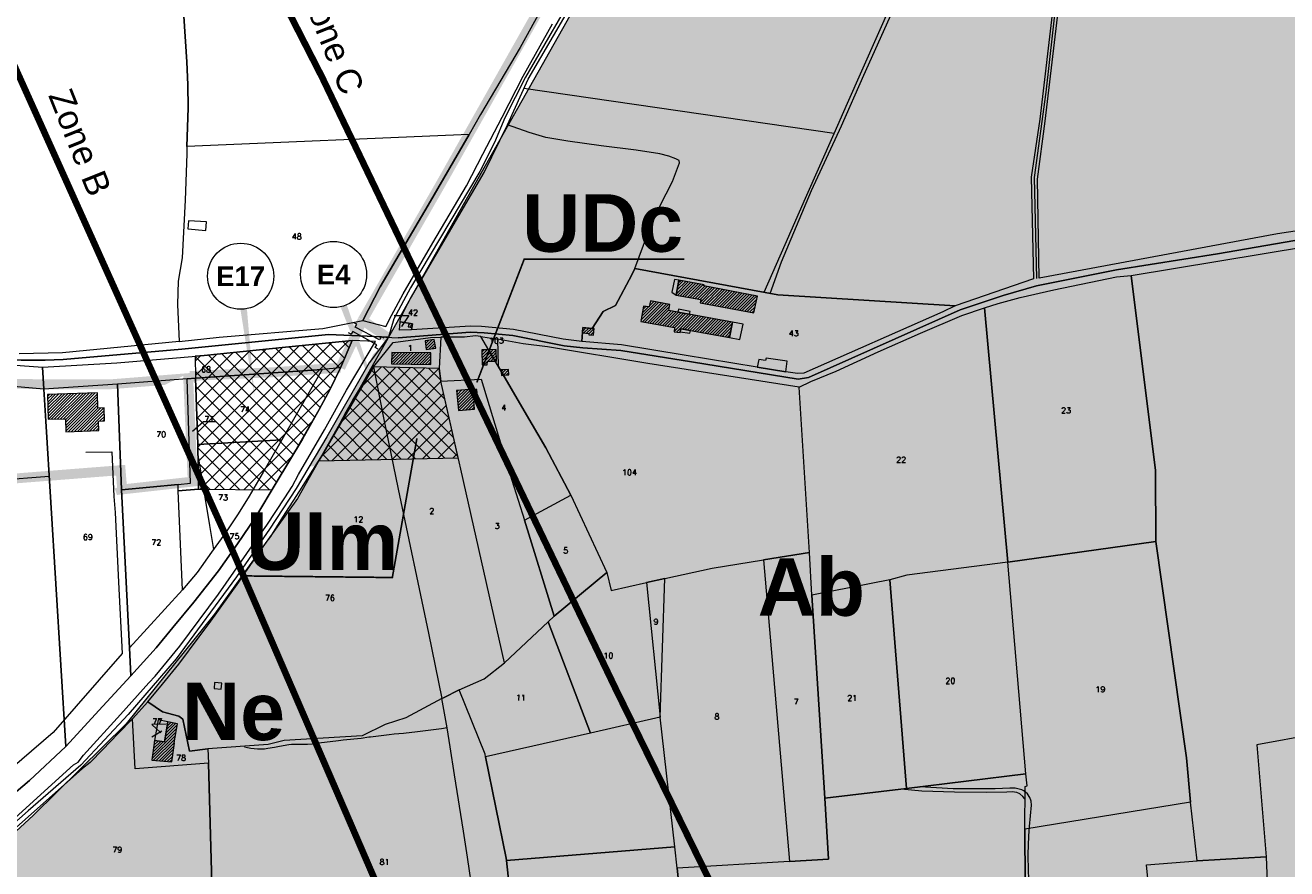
# Model space of a CAD drawing. Header units: metres. Extents: x 578835 to 593571, y 248557 to 255108.
# Tile 166 of 251: x 587482 to 588249, y 252125 to 252638. Entities that reach past the tile are written whole.
import ezdxf

# ---------------------------------------------------------------- set-up
doc = ezdxf.new("R2010")
doc.units = ezdxf.units.M
doc.linetypes.add('CACHEX2', pattern=[0.75, 0.5, -0.25])
doc.linetypes.add('SOLID_LINE', pattern=[0])
for name, color, linetype, lineweight in [('Cad-BATIMENT_BATI_LEGER13', 7, 'SOLID_LINE', 0), ('Cad-BATIMENT_BATI_PRIVE12', 7, 'SOLID_LINE', 0), ('Cad-BATIMENT_BATI_PRIVE12_HACH', 7, 'SOLID_LINE', 0), ('Cad-HYDROGRAPHI_COURS_D_EAU28', 5, 'SOLID_LINE', 0), ('Cad-PARCELLAIRE_PARCELLE1', 250, 'SOLID_LINE', 0), ('Cad-PARCELLAIRE_PARCELLE1_', 250, 'SOLID_LINE', 0), ('Cad-RESEAU_ROUT_AXE_DE_VOIE26', 255, 'SOLID_LINE', 0), ('Cad-RESEAU_ROUT_LIMITE_DE_VOIE_P23', 8, 'SOLID_LINE', 0), ('Cad-TOPONYMIE_DETAIL_PARCELLAIR181', 7, 'SOLID_LINE', 0), ('Cad-TOPONYMIE_NUMERO_DE_PARCELL182', 250, 'SOLID_LINE', 0), ('ER', 192, 'Continuous', 18), ('PEB Poretta - tracé', 7, 'Continuous', 18), ('PLU', 7, 'CACHEX2', 5), ('PPRI global - contour', 152, 'Continuous', 5), ('PPRI global - hachures', 152, 'Continuous', 5)]:
    doc.layers.add(name, color=color, linetype=linetype, lineweight=lineweight)
doc.layers.add('PLU nom', color=7, linetype='Continuous')
doc.styles.add('LIEUDIT', font='arial.ttf', dxfattribs={"height": 10})
doc.styles.get("Standard").update_dxf_attribs({"font": 'arialbd_0.ttf', "height": 50})
doc.styles.add('TEXTSTYLE_45_11', font='txt.shx', dxfattribs={"oblique": 50})

msp = doc.modelspace()

# ---------------------------------------------------------------- hatches: boundary and pattern name
at = {"layer": 'Cad-BATIMENT_BATI_PRIVE12_HACH', "ltscale": 0.4}
h = msp.add_hatch(dxfattribs=at)
h.set_pattern_fill('ANSI31', color=256, scale=0.4, style=0)
h.paths.add_polyline_path([(587925.11, 252462.98), (587927.31, 252473.09), (587894.81, 252479.27), (587894.99, 252479.95), (587879.59, 252482.79), (587877.96, 252473.73), (587892.95, 252471.09), (587892.55, 252468.94)])
h = msp.add_hatch(dxfattribs=at)
h.set_pattern_fill('ANSI31', color=256, scale=0.4, style=0)
h.paths.add_polyline_path([(587910.38, 252447.91), (587912.17, 252457.21), (587873.57, 252464.33), (587874.24, 252468.06), (587862.35, 252470.29), (587861.67, 252466.56), (587858.09, 252466.93), (587856.48, 252457.65), (587877.07, 252453.92), (587876.71, 252451.44), (587880.37, 252450.96), (587880.84, 252453.23), (587886.62, 252452.27)])
h = msp.add_hatch(dxfattribs=at)
h.set_pattern_fill('ANSI31', color=256, scale=0.4, style=0)
h.paths.add_polyline_path([(587717.48, 252453.99), (587717.8, 252456.13), (587715.53, 252456.49), (587715.14, 252454.34)])
h = msp.add_hatch(dxfattribs=at)
h.set_pattern_fill('ANSI31', color=256, scale=0.4, style=0)
h.paths.add_polyline_path([(587827.84, 252449.33), (587828.07, 252453.36), (587826.92, 252453.38), (587821.35, 252453.92), (587821.12, 252450.78), (587824.94, 252450.42), (587824.92, 252449.64)])
h = msp.add_hatch(dxfattribs=at)
h.set_pattern_fill('ANSI31', color=256, scale=0.4, style=0)
h.paths.add_polyline_path([(587731.96, 252441.49), (587731.03, 252446.76), (587725.49, 252445.96), (587726.18, 252440.67)])
h = msp.add_hatch(dxfattribs=at)
h.set_pattern_fill('ANSI31', color=256, scale=0.4, style=0)
h.paths.add_polyline_path([(587728.86, 252431.42), (587729, 252438.56), (587705.23, 252438.9), (587704.99, 252431.86)])
h = msp.add_hatch(dxfattribs=at)
h.set_pattern_fill('ANSI31', color=256, scale=0.4, style=0)
h.paths.add_polyline_path([(587768.07, 252433.6), (587764.11, 252440.52), (587760, 252440.4), (587760.03, 252431.26), (587763.24, 252431.3), (587763.39, 252433.54)])
h = msp.add_hatch(dxfattribs=at)
h.set_pattern_fill('ANSI31', color=256, scale=0.4, style=0)
h.paths.add_polyline_path([(587768.82, 252433.56), (587768.64, 252440.56), (587764.11, 252440.52), (587768.07, 252433.6)])
h = msp.add_hatch(dxfattribs=at)
h.set_pattern_fill('ANSI31', color=256, scale=0.4, style=0)
h.paths.add_polyline_path([(587776.29, 252425.16), (587776.09, 252428.48), (587771.58, 252428.21), (587771.64, 252427.43), (587773.09, 252425)])
h = msp.add_hatch(dxfattribs=at)
h.set_pattern_fill('ANSI31', color=256, scale=0.4, style=0)
h.paths.add_polyline_path([(587773.09, 252425), (587771.64, 252427.43), (587771.94, 252424.9)])
h = msp.add_hatch(dxfattribs=at)
h.set_pattern_fill('ANSI31', color=256, scale=0.4, style=0)
h.paths.add_polyline_path([(587755.19, 252416.24), (587755.09, 252416.57), (587744.6, 252415.8), (587745.71, 252403.63), (587755.53, 252404.46), (587755.03, 252409.32), (587755.93, 252409.39), (587755.9, 252409.72)])
h = msp.add_hatch(dxfattribs=at)
h.set_pattern_fill('ANSI31', color=256, scale=0.4, style=0)
h.paths.add_polyline_path([(587527.14, 252391.38), (587526.98, 252397.16), (587530.67, 252397.37), (587530.43, 252405.15), (587526.56, 252405.05), (587526.36, 252414.27), (587496.02, 252413.28), (587496.46, 252398.39), (587506.92, 252398.48), (587507.25, 252390.6)])
h = msp.add_hatch(dxfattribs=at)
h.set_pattern_fill('ANSI31', color=256, scale=0.4, style=0)
h.paths.add_polyline_path([(587572.93, 252201.6), (587574.93, 252213.14), (587569.15, 252214.33), (587567.02, 252202.21), (587561.1, 252203.05), (587559.39, 252191.1), (587571.58, 252190.11), (587573.18, 252201.51)])
at = {"layer": 'ER', "ltscale": 0.4}
h = msp.add_hatch(dxfattribs=at)
h.set_pattern_fill('ANSI37', color=256, scale=2, style=0)
h.paths.add_polyline_path([(587585.96, 252423.19), (587587.28, 252382.84), (587587.83, 252355.79), (587632.49, 252355.35), (587642.58, 252372.2), (587661.16, 252404.21), (587667.71, 252416.58), (587673.95, 252429.59), (587681.13, 252446.13), (587638.63, 252441.78), (587591.14, 252437), (587585.84, 252436.55)])
h = msp.add_hatch(dxfattribs=at)
h.set_pattern_fill('ANSI37', color=256, scale=2, style=0)
h.paths.add_polyline_path([(587694.1, 252430.17), (587660.81, 252372.9), (587745.49, 252374.9), (587734.98, 252421.34), (587734.09, 252429.07)])
at = {"layer": 'PPRI global - hachures', "ltscale": 0.4}
h = msp.add_hatch(dxfattribs=at)
h.set_pattern_fill('ANSI36', color=256, scale=2, style=0)
h.paths.add_polyline_path([(588457.61, 253834.7), (587795.25, 253815.23), (587803.48, 253792.01), (587844.71, 253697.47), (587864.11, 253669.59), (587864.11, 253648.99), (587875.03, 253581.55), (587904.13, 253550.04), (587950.21, 253500.34), (587986.59, 253449.44), (587968.4, 253386.41), (587936.87, 253327.02), (587910.2, 253245.82), (587899.28, 253165.83), (587908.98, 253110.07), (587919.9, 253071.29), (587940.51, 253031.29), (587961.12, 252985.23), (587969.61, 252914.94), (587923.57, 252836.87), (587872.58, 252748.33), (587797.51, 252615.4), (588911.88, 252268.14)])
h = msp.add_hatch(dxfattribs=at)
h.set_pattern_fill('ANSI36', color=256, scale=2, style=0)
h.paths.add_polyline_path([(588911.88, 252268.14), (587797.51, 252615.4), (587781.55, 252587.15), (587685.97, 252417.64), (587647.83, 252350.05), (587597.55, 252279.86), (587543.8, 252213.14), (587487.45, 252157.68), (587442.37, 252116.08), (587394.11, 252086.64), (587906.01, 251685.82), (587916.31, 251703.03), (587931.44, 251736.55), (587944.87, 251773.94), (587956.07, 251808.96), (587964.11, 251833.64), (587976.62, 251871.34), (587991.4, 251902.1), (588010.88, 251927.95), (588037.11, 251940.44), (588052.58, 251942.79), (588072.61, 251936.12), (588095.46, 251917.39), (588109.04, 251897.65), (588144.64, 251846.85), (588166.92, 251805.58), (588194.75, 251766.11), (588238.13, 251738.3), (588250.38, 251689.19), (588253.86, 251665.77), (588272.25, 251639.33), (588298.94, 251621.72), (588312.01, 251618.37), (588331.75, 251620.63), (588354.01, 251636.27), (588370.02, 251663.46), (588371.85, 251683.94), (588393.65, 251683.22), (588419.27, 251689.98), (588440.07, 251706.36), (588459.87, 251732.94), (588474.33, 251757.78), (588532.96, 251739.35), (588576.18, 251726.25), (588609.57, 251730.72), (588618.16, 251710.16), (588634.69, 251678.22), (588683.93, 251652.92), (588720.02, 251656.74), (588759.9, 251670.32), (588786.3, 251682.44), (588805.51, 251696.05), (588817.96, 251700.55), (588886.03, 251687.38), (588919, 251680.81), (588948.27, 251682.06), (588975.67, 251678.17), (589048.12, 251644.08), (589067.95, 251629.37), (589094.45, 251604.2), (589102.99, 251576.77), (589122.45, 251541.96)])

# ---------------------------------------------------------------- linework, layer by layer
at = {"layer": 'Cad-BATIMENT_BATI_LEGER13'}
for points in [[(587592.25, 252513.01), (587592.54, 252518.27), (587581.7, 252518.81), (587581.28, 252513.98), (587592.25, 252513.01), (587592.25, 252513.01)], [(587592.25, 252513.01), (587592.54, 252518.27), (587581.7, 252518.81), (587581.28, 252513.98), (587592.25, 252513.01), (587592.25, 252513.01)], [(587877.96, 252473.73), (587879.59, 252482.79), (587876.91, 252483.22), (587875.35, 252475.41), (587877.96, 252473.73), (587877.96, 252473.73)], [(587877.96, 252473.73), (587879.59, 252482.79), (587876.91, 252483.22), (587875.35, 252475.41), (587877.96, 252473.73), (587877.96, 252473.73)], [(587886.55, 252463.74), (587879.35, 252465.14), (587878.93, 252463.33), (587886.12, 252462.04), (587886.55, 252463.74), (587886.55, 252463.74)], [(587886.55, 252463.74), (587879.35, 252465.14), (587878.93, 252463.33), (587886.12, 252462.04), (587886.55, 252463.74), (587886.55, 252463.74)], [(587886.27, 252450.46), (587886.62, 252452.27), (587880.84, 252453.23), (587880.5, 252451.42), (587886.27, 252450.46), (587886.27, 252450.46)], [(587886.27, 252450.46), (587886.62, 252452.27), (587880.84, 252453.23), (587880.5, 252451.42), (587886.27, 252450.46), (587886.27, 252450.46)], [(587916.59, 252446.76), (587918.6, 252456.07), (587912.17, 252457.21), (587910.38, 252447.91), (587916.59, 252446.76), (587916.59, 252446.76)], [(587916.59, 252446.76), (587918.6, 252456.07), (587912.17, 252457.21), (587910.38, 252447.91), (587916.59, 252446.76), (587916.59, 252446.76)], [(587944.63, 252427.05), (587945.39, 252433.59), (587932.71, 252435.41), (587932.26, 252433.93), (587928.32, 252434.6), (587927.16, 252429.82), (587944.63, 252427.05), (587944.63, 252427.05)], [(587944.63, 252427.05), (587945.39, 252433.59), (587932.71, 252435.41), (587932.26, 252433.93), (587928.32, 252434.6), (587927.16, 252429.82), (587944.63, 252427.05), (587944.63, 252427.05)], [(587757.46, 252409.86), (587756.84, 252416.27), (587755.19, 252416.24), (587755.9, 252409.72), (587757.46, 252409.86), (587757.46, 252409.86)], [(587757.46, 252409.86), (587756.84, 252416.27), (587755.19, 252416.24), (587755.9, 252409.72), (587757.46, 252409.86), (587757.46, 252409.86)], [(587597.28, 252234.63), (587601.52, 252234.21), (587601.87, 252237.81), (587597.55, 252238.22), (587597.28, 252234.63), (587597.28, 252234.63)], [(587597.28, 252234.63), (587601.52, 252234.21), (587601.87, 252237.81), (587597.55, 252238.22), (587597.28, 252234.63), (587597.28, 252234.63)], [(587567.02, 252202.21), (587569.15, 252214.33), (587563.18, 252215.61), (587561.1, 252203.05), (587567.02, 252202.21), (587567.02, 252202.21)], [(587563.18, 252215.61), (587563.18, 252215.61), (587561.1, 252203.05), (587567.02, 252202.21), (587569.15, 252214.33), (587563.18, 252215.61), (587563.18, 252215.61)], [(587567.02, 252202.21), (587569.15, 252214.33), (587563.18, 252215.61), (587561.1, 252203.05), (587567.02, 252202.21), (587567.02, 252202.21)], [(587563.18, 252215.61), (587563.18, 252215.61), (587561.1, 252203.05), (587567.02, 252202.21), (587569.15, 252214.33), (587563.18, 252215.61), (587563.18, 252215.61)]]:
    msp.add_lwpolyline(points, close=True, dxfattribs=at)
at = {"layer": 'Cad-BATIMENT_BATI_PRIVE12'}
for points in [[(587925.11, 252462.98), (587927.31, 252473.09), (587894.81, 252479.27), (587894.99, 252479.95), (587879.59, 252482.79), (587877.96, 252473.73), (587892.95, 252471.09), (587892.55, 252468.94), (587925.11, 252462.98), (587925.11, 252462.98)], [(587910.38, 252447.91), (587912.17, 252457.21), (587873.57, 252464.33), (587874.24, 252468.06), (587862.35, 252470.29), (587861.67, 252466.56), (587858.09, 252466.93), (587856.48, 252457.65), (587877.07, 252453.92), (587876.71, 252451.44), (587880.37, 252450.96), (587880.84, 252453.23), (587886.62, 252452.27), (587910.38, 252447.91), (587910.38, 252447.91)], [(587717.48, 252453.99), (587717.8, 252456.13), (587715.53, 252456.49), (587715.14, 252454.34), (587717.48, 252453.99), (587717.48, 252453.99)], [(587827.84, 252449.33), (587828.07, 252453.36), (587826.92, 252453.38), (587821.35, 252453.92), (587821.12, 252450.78), (587824.94, 252450.42), (587824.92, 252449.64), (587827.84, 252449.33), (587827.84, 252449.33)], [(587731.96, 252441.49), (587731.03, 252446.76), (587725.49, 252445.96), (587726.18, 252440.67), (587731.96, 252441.49), (587731.96, 252441.49)], [(587728.86, 252431.42), (587729, 252438.56), (587705.23, 252438.9), (587704.99, 252431.86), (587728.86, 252431.42), (587728.86, 252431.42)], [(587768.07, 252433.6), (587764.11, 252440.52), (587760, 252440.4), (587760.03, 252431.26), (587763.24, 252431.3), (587763.39, 252433.54), (587768.07, 252433.6), (587768.07, 252433.6)], [(587768.82, 252433.56), (587768.64, 252440.56), (587764.11, 252440.52), (587768.07, 252433.6), (587768.82, 252433.56), (587768.82, 252433.56)], [(587776.29, 252425.16), (587776.09, 252428.48), (587771.58, 252428.21), (587771.64, 252427.43), (587773.09, 252425), (587776.29, 252425.16), (587776.29, 252425.16)], [(587773.09, 252425), (587771.64, 252427.43), (587771.94, 252424.9), (587773.09, 252425), (587773.09, 252425)], [(587755.19, 252416.24), (587755.19, 252416.24), (587755.09, 252416.57), (587744.6, 252415.8), (587745.71, 252403.63), (587755.53, 252404.46), (587755.03, 252409.32), (587755.93, 252409.39), (587755.9, 252409.72), (587755.9, 252409.72), (587755.19, 252416.24), (587755.19, 252416.24)], [(587527.14, 252391.38), (587526.98, 252397.16), (587530.67, 252397.37), (587530.43, 252405.15), (587526.56, 252405.05), (587526.36, 252414.27), (587496.02, 252413.28), (587496.46, 252398.39), (587506.92, 252398.48), (587507.25, 252390.6), (587527.14, 252391.38), (587527.14, 252391.38)], [(587572.93, 252201.6), (587574.93, 252213.14), (587569.15, 252214.33), (587567.02, 252202.21), (587561.1, 252203.05), (587559.39, 252191.1), (587571.58, 252190.11), (587573.18, 252201.51), (587572.93, 252201.6), (587572.93, 252201.6)]]:
    msp.add_lwpolyline(points, close=True, dxfattribs=at)
at = {"layer": 'Cad-HYDROGRAPHI_COURS_D_EAU28'}
for points in [[(587815.8, 252683.53), (587783.29, 252624.17), (587759.19, 252583.35), (587752.21, 252571.28), (587727.31, 252528.28), (587698.18, 252478.67), (587687.53, 252458.26), (587701.6, 252454.65), (587705, 252461.3), (587712.04, 252474.48), (587730.14, 252505.43), (587750.55, 252540.15), (587760.47, 252559.38), (587772.18, 252581.77), (587785, 252606.81), (587802.93, 252638.53)], [(587469.46, 252149.87), (587496.51, 252174.21), (587511.89, 252188.33), (587511.89, 252188.33), (587511.89, 252188.33), (587514.73, 252189.9), (587517.92, 252194.08), (587540.32, 252218.81), (587557.67, 252238.11), (587561.36, 252242.2), (587576.41, 252260.31), (587599.88, 252291.93), (587621.8, 252323.43), (587629.24, 252333.86), (587640.3, 252350.4), (587644.73, 252357.46), (587648.58, 252364.58), (587664.26, 252391.88), (587677.74, 252415.86), (587695.37, 252445.44), (587681.13, 252446.13), (587673.95, 252429.59), (587667.71, 252416.58), (587661.16, 252404.21), (587650.9, 252386.07), (587634.99, 252359.54), (587622.63, 252338.88), (587611.48, 252322.56), (587600, 252306.21), (587584.87, 252287.1), (587572.14, 252271.76), (587562.06, 252259.32), (587546.75, 252242.32), (587529.59, 252223.82), (587507.17, 252199.41), (587485.15, 252178.83), (587470.31, 252166.21)]]:
    msp.add_lwpolyline(points, dxfattribs=at)
at = {"layer": 'Cad-PARCELLAIRE_PARCELLE1'}
for points in [[(588125.97, 252687.67), (588192, 252695.35), (588198.27, 252715.95), (588255.31, 252701.12), (588262.57, 252700.17), (588281.27, 252698.4), (588391.69, 252696.89), (588396.48, 252619.49), (588401.37, 252534.85), (588243.4, 252510.84), (588098.6, 252483.94), (588097.58, 252544.04), (588102.27, 252579.45), (588110.73, 252651.16), (588112.11, 252684.73), (588125.97, 252687.67), (588125.97, 252687.67)], [(587752.21, 252571.28), (587580.72, 252563.88), (587580.59, 252559.52), (587579.57, 252531.45), (587577.91, 252496.31), (587575.4, 252482.06), (587575.1, 252467.99), (587575.99, 252445.54), (587600.42, 252448.15), (587663.37, 252453.45), (587687.53, 252458.26), (587698.18, 252478.67), (587727.31, 252528.28), (587752.21, 252571.28), (587752.21, 252571.28)], [(588439.28, 252288.32), (588401.95, 252280.39), (588343.86, 252271.27), (588265.23, 252261.3), (588266.34, 252206.99), (588230.88, 252200.33), (588236.51, 252132.46), (588194.6, 252129.94), (588190.53, 252165.61), (588188.1, 252192.49), (588169.53, 252323.92), (588169.28, 252367.04), (588154.35, 252485.62), (588367.52, 252520.85), (588401.19, 252526.24), (588402.59, 252526.36), (588425.71, 252373.14), (588439.28, 252288.32), (588439.28, 252288.32)], [(587820.66, 252445.5), (587821.35, 252453.92), (587826.92, 252453.38), (587833.64, 252463.65), (587841.16, 252467.28), (587850.96, 252486.05), (587852.95, 252489.79), (587939.86, 252473.81), (588047.5, 252467.15), (588039.98, 252463.61), (587955.49, 252426.18), (587951.8, 252425.98), (587944.63, 252427.05), (587927.16, 252429.82), (587882.93, 252437.25), (587844.81, 252443.52), (587820.66, 252445.5), (587820.66, 252445.5)], [(588154.35, 252485.62), (588169.28, 252367.04), (588169.53, 252323.92), (588079.57, 252311.44), (588065.33, 252465.97), (588073.59, 252468.68), (588086.99, 252472.14), (588107.52, 252476.88), (588145.52, 252484.77), (588154.35, 252485.62), (588154.35, 252485.62)], [(588065.33, 252465.97), (588079.57, 252311.44), (588018.24, 252303.61), (588007.77, 252300.61), (587960.42, 252291.26), (587959.05, 252317.35), (587952.66, 252417.81), (587959.88, 252421.1), (587975.18, 252427.4), (588000.64, 252439.24), (588026.39, 252450.65), (588051.54, 252461.35), (588065.33, 252465.97), (588065.33, 252465.97)], [(587710.34, 252457.51), (587717.8, 252456.13), (587717.26, 252452.63), (587709.95, 252452.34), (587710.34, 252457.51), (587710.34, 252457.51)], [(587662.92, 252428.43), (587585.96, 252423.19), (587580.88, 252422.76), (587538.6, 252419.65), (587493.78, 252416.44), (587492.9, 252429.85), (587538.17, 252432.55), (587591.14, 252437), (587638.63, 252441.78), (587681.13, 252446.13), (587673.95, 252429.59), (587662.92, 252428.43), (587662.92, 252428.43)], [(587694.1, 252430.17), (587701.12, 252438.78), (587705.96, 252444.87), (587728.71, 252447.9), (587734.95, 252448.1), (587734.09, 252429.07), (587694.1, 252430.17), (587694.1, 252430.17)], [(587759.39, 252448.59), (587756, 252448.86), (587749.38, 252448.19), (587734.95, 252448.1), (587734.09, 252429.07), (587734.98, 252421.34), (587759.45, 252422.51), (587778.2, 252361.33), (587785.76, 252336.99), (587814.01, 252352.08), (587798.89, 252380.91), (587785.62, 252403.42), (587769.91, 252430.41), (587759.39, 252448.59), (587759.39, 252448.59)], [(587769.36, 252446.86), (587769.91, 252430.41), (587759.39, 252448.59), (587769.36, 252446.86), (587769.36, 252446.86)], [(587769.36, 252446.86), (587769.91, 252430.41), (587785.62, 252403.42), (587798.89, 252380.91), (587814.01, 252352.08), (587835.84, 252305.19), (587838.49, 252294.27), (587859.94, 252298.98), (587871.02, 252301.47), (587899.92, 252307.81), (587931.07, 252312.88), (587959.05, 252317.35), (587952.66, 252417.81), (587860.86, 252432.16), (587799.84, 252442.18), (587785.09, 252444.07), (587769.36, 252446.86), (587769.36, 252446.86)], [(587492.9, 252429.85), (587493.78, 252416.44), (587463.89, 252419.06), (587444.37, 252420.76), (587387.16, 252428.66), (587387.06, 252436.68), (587392.49, 252437.92), (587404.52, 252437.81), (587418.9, 252435.45), (587432.13, 252434.11), (587462.79, 252432.12), (587492.9, 252429.85), (587492.9, 252429.85)], [(587593.52, 252197.98), (587582.33, 252196.6), (587578.3, 252216.1), (587575.76, 252217.89), (587565.99, 252220.41), (587556.9, 252226.55), (587565.89, 252237.35), (587575.75, 252249.44), (587588.2, 252266.09), (587594.21, 252274.06), (587612.28, 252299.33), (587615.96, 252304.65), (587628.89, 252323.35), (587631.64, 252326.93), (587638.97, 252338.7), (587649.32, 252354.83), (587665.11, 252379.79), (587670.19, 252388.91), (587677.51, 252402.79), (587681.62, 252409.84), (587689.44, 252422.75), (587694.1, 252430.17), (587700.26, 252399.03), (587709.17, 252355.86), (587727.42, 252268.21), (587735.61, 252228.65), (587713.69, 252216.78), (587701.17, 252212.83), (587687.24, 252205.86), (587639.9, 252203.11), (587630.13, 252200.72), (587593.52, 252197.98), (587593.52, 252197.98)], [(587734.98, 252421.34), (587734.09, 252429.07), (587694.1, 252430.17), (587700.26, 252399.03), (587709.17, 252355.86), (587727.42, 252268.21), (587735.61, 252228.65), (587736.56, 252229.07), (587746.14, 252233.78), (587761.32, 252240.52), (587773.69, 252250.25), (587747.06, 252367.96), (587734.98, 252421.34), (587734.98, 252421.34)], [(587387.16, 252428.66), (587387.36, 252426.22), (587388.17, 252396.97), (587388.67, 252384.2), (587389.29, 252368.98), (587402.05, 252369.27), (587423.9, 252370.1), (587429.99, 252370.17), (587445.51, 252371.03), (587455.78, 252218.39), (587460.57, 252157.48), (587470.31, 252166.21), (587485.15, 252178.83), (587507.17, 252199.41), (587494.99, 252397.15), (587493.78, 252416.44), (587463.89, 252419.06), (587444.37, 252420.76), (587387.16, 252428.66), (587387.16, 252428.66)], [(587575.4, 252358.54), (587582.81, 252359.5), (587580.88, 252422.76), (587538.6, 252419.65), (587540.95, 252355.42), (587575.4, 252358.54), (587575.4, 252358.54)], [(587578.13, 252294.67), (587545.81, 252259.4), (587546.75, 252242.32), (587562.06, 252259.32), (587572.14, 252271.76), (587584.87, 252287.1), (587600, 252306.21), (587611.48, 252322.56), (587622.63, 252338.88), (587634.99, 252359.54), (587650.9, 252386.07), (587661.16, 252404.21), (587667.71, 252416.58), (587673.95, 252429.59), (587662.92, 252428.43), (587638.47, 252385.8), (587627.12, 252366.01), (587618.61, 252351.47), (587611.85, 252340.76), (587604.08, 252329.18), (587595.67, 252317.44), (587586.89, 252305.11), (587578.13, 252294.67), (587578.13, 252294.67)], [(587575.39, 252354.75), (587575.4, 252358.54), (587582.81, 252359.5), (587580.88, 252422.76), (587585.96, 252423.19), (587587.28, 252382.84), (587587.83, 252355.79), (587575.39, 252354.75), (587575.39, 252354.75)], [(587587.28, 252382.84), (587585.96, 252423.19), (587662.92, 252428.43), (587638.47, 252385.8), (587587.28, 252382.84), (587587.28, 252382.84)], [(587800.12, 252275.11), (587773.69, 252250.25), (587747.06, 252367.96), (587734.98, 252421.34), (587759.45, 252422.51), (587778.2, 252361.33), (587785.76, 252336.99), (587803.79, 252278.53), (587800.12, 252275.11), (587800.12, 252275.11)], [(587540.95, 252355.42), (587538.6, 252419.65), (587493.78, 252416.44), (587494.99, 252397.15), (587507.17, 252199.41), (587529.59, 252223.82), (587546.75, 252242.32), (587545.81, 252259.4), (587540.95, 252355.42), (587540.95, 252355.42)], [(587575.39, 252354.75), (587587.83, 252355.79), (587587.28, 252382.84), (587638.47, 252385.8), (587627.12, 252366.01), (587618.61, 252351.47), (587611.85, 252340.76), (587604.08, 252329.18), (587595.67, 252317.44), (587586.89, 252305.11), (587578.13, 252294.67), (587575.39, 252354.75), (587575.39, 252354.75)], [(587575.39, 252354.75), (587575.4, 252358.54), (587540.95, 252355.42), (587545.81, 252259.4), (587578.13, 252294.67), (587575.39, 252354.75), (587575.39, 252354.75)], [(587835.84, 252305.19), (587803.79, 252278.53), (587785.76, 252336.99), (587814.01, 252352.08), (587835.84, 252305.19), (587835.84, 252305.19)], [(588169.53, 252323.92), (588188.1, 252192.49), (588190.53, 252165.61), (588089.93, 252149.12), (588090.06, 252175.1), (588091.34, 252175.54), (588090.48, 252182.83), (588079.57, 252311.44), (588169.53, 252323.92), (588169.53, 252323.92)], [(587960.42, 252291.26), (587959.05, 252317.35), (587931.07, 252312.88), (587946.91, 252129.49), (587970.52, 252131.04), (587968.4, 252167.98), (587960.42, 252291.26), (587960.42, 252291.26)], [(587871.02, 252301.47), (587899.92, 252307.81), (587931.07, 252312.88), (587946.91, 252129.49), (587878.5, 252125.41), (587877.15, 252138.45), (587868.3, 252217.19), (587871.02, 252301.47), (587871.02, 252301.47)], [(588007.77, 252300.61), (588017.95, 252173.82), (588090.48, 252182.83), (588079.57, 252311.44), (588018.24, 252303.61), (588007.77, 252300.61), (588007.77, 252300.61)], [(587826.01, 252207.5), (587800.12, 252275.11), (587803.79, 252278.53), (587835.84, 252305.19), (587838.49, 252294.27), (587859.94, 252298.98), (587868.3, 252217.19), (587826.01, 252207.5), (587826.01, 252207.5)], [(587859.94, 252298.98), (587868.3, 252217.19), (587871.02, 252301.47), (587859.94, 252298.98), (587859.94, 252298.98)], [(588007.77, 252300.61), (587960.42, 252291.26), (587968.4, 252167.98), (588017.95, 252173.82), (588007.77, 252300.61), (588007.77, 252300.61)], [(587762.17, 252193.21), (587761.87, 252194.75), (587746.14, 252233.78), (587761.32, 252240.52), (587773.69, 252250.25), (587800.12, 252275.11), (587826.01, 252207.5), (587762.17, 252193.21), (587762.17, 252193.21)], [(587563.18, 252215.61), (587561.1, 252203.05), (587567.02, 252202.21), (587569.15, 252214.33), (587563.18, 252215.61), (587563.18, 252215.61)], [(587563.18, 252215.61), (587561.1, 252203.05), (587567.02, 252202.21), (587569.15, 252214.33), (587563.18, 252215.61), (587563.18, 252215.61)], [(587774.89, 252130.07), (587877.15, 252138.45), (587868.3, 252217.19), (587826.01, 252207.5), (587762.17, 252193.21), (587774.77, 252131.51), (587774.89, 252130.07), (587774.89, 252130.07)], [(588284.02, 252130.12), (588276.43, 252206.62), (588266.34, 252206.99), (588230.88, 252200.33), (588236.51, 252132.46), (588243.58, 251953.47), (588279.53, 251954.38), (588284.02, 252130.12), (588284.02, 252130.12)], [(588017.95, 252173.82), (587968.4, 252167.98), (587970.52, 252131.04), (587946.91, 252129.49), (587878.5, 252125.41), (587881.09, 252101.55), (587889.94, 252019.81), (587929.75, 252014.01), (588029.45, 251999.88), (588064.52, 251994.69), (588090.36, 251985.39), (588090.09, 252053.26), (588090.21, 252085.04), (588089.93, 252149.12), (588090.06, 252175.1), (588091.34, 252175.54), (588090.48, 252182.83), (588017.95, 252173.82), (588017.95, 252173.82)], [(588190.53, 252165.61), (588089.93, 252149.12), (588090.21, 252085.04), (588090.09, 252053.26), (588090.36, 251985.39), (588134.43, 251962.34), (588153.74, 251954.27), (588166.53, 251951.11), (588181.47, 251949.03), (588163.73, 252127.46), (588194.6, 252129.94), (588190.53, 252165.61), (588190.53, 252165.61)], [(587881.09, 252101.55), (587878.5, 252125.41), (587877.15, 252138.45), (587774.89, 252130.07), (587780.06, 252082.47), (587818.11, 252089.67), (587881.09, 252101.55), (587881.09, 252101.55)], [(588243.58, 251953.47), (588200.45, 251951.73), (588181.47, 251949.03), (588163.73, 252127.46), (588194.6, 252129.94), (588236.51, 252132.46), (588243.58, 251953.47), (588243.58, 251953.47)]]:
    msp.add_lwpolyline(points, close=True, dxfattribs=at)
for points in [[(587815.8, 252683.53), (587783.29, 252624.17), (587759.19, 252583.35), (587752.21, 252571.28), (587752.21, 252571.28), (587752.21, 252571.28), (587580.72, 252563.88), (587581.45, 252587.46), (587581.26, 252601.49), (587580.66, 252615.49), (587578.76, 252643.08)], [(588107.34, 252651.33), (588098.89, 252580.5), (588093.76, 252545.39), (588095.18, 252483.53), (588047.5, 252467.15), (587939.86, 252473.81), (587852.95, 252489.79), (587850.96, 252486.05), (587841.16, 252467.28), (587833.64, 252463.65), (587826.92, 252453.38), (587821.35, 252453.92), (587820.66, 252445.5), (587809.41, 252446.89), (587779.23, 252452.82), (587759.63, 252454.63), (587753.11, 252454.75), (587717.26, 252452.63), (587717.8, 252456.13), (587710.34, 252457.51), (587710.34, 252457.51), (587710.34, 252457.51), (587710.59, 252459.53), (587713.3, 252465.45), (587716.57, 252471.63), (587761.34, 252548.08), (587775.54, 252577.14), (587788.05, 252604.83), (587826.5, 252670.95)], [(587578.76, 252643.08), (587580.66, 252615.49), (587581.26, 252601.49), (587581.45, 252587.46), (587580.72, 252563.88), (587580.59, 252559.52), (587579.57, 252531.45), (587577.91, 252496.31), (587575.4, 252482.06), (587575.1, 252467.99), (587575.99, 252445.54), (587575.99, 252445.54), (587575.99, 252445.54), (587505.1, 252438.68), (587478.87, 252438.04)], [(587780.06, 252082.47), (587774.89, 252130.07), (587774.77, 252131.51), (587762.17, 252193.21), (587761.87, 252194.75), (587746.14, 252233.78), (587736.56, 252229.07), (587735.61, 252228.65), (587713.69, 252216.78), (587701.17, 252212.83), (587687.24, 252205.86), (587639.9, 252203.11), (587630.13, 252200.72), (587593.52, 252197.98), (587593.76, 252189.19), (587596.39, 252094.22)], [(587445.69, 252094.25), (587506.41, 252090.77), (587546.2, 252088.21), (587569.62, 252086.05), (587576.9, 252086.78), (587584.55, 252088.87), (587591.08, 252091.65), (587596.39, 252094.22), (587596.39, 252094.22), (587596.39, 252094.22), (587593.76, 252189.19), (587549.28, 252185.78), (587547.71, 252216.2), (587538.66, 252207.18), (587529.58, 252197.61), (587521.91, 252189.73), (587517.36, 252186), (587476.93, 252150.16)]]:
    msp.add_lwpolyline(points, dxfattribs=at)
at = {"layer": 'Cad-PARCELLAIRE_PARCELLE1_'}
msp.add_lwpolyline([(587547.71, 252216.2), (587556.9, 252226.55), (587565.99, 252220.41), (587575.76, 252217.89), (587578.3, 252216.1), (587582.33, 252196.6), (587593.52, 252197.98), (587593.76, 252189.19), (587549.28, 252185.78), (587547.71, 252216.2), (587547.71, 252216.2)], close=True, dxfattribs=at)
at = {"layer": 'Cad-RESEAU_ROUT_AXE_DE_VOIE26'}
for points in [[(587992.34, 252970.56), (588126.2, 252904.66), (588116.62, 252872.14), (588116.17, 252868.52), (588116.44, 252830.36), (588115.53, 252819.21), (588108.19, 252778.4), (588118.18, 252759.9), (588125.8, 252748.87), (588127.08, 252740.54), (588124.77, 252689.25), (588110.2, 252686.62), (588108.66, 252651.01), (588102.5, 252596.97), (588095.47, 252545.07), (588096.85, 252483.74)], [(587818.09, 252660.81), (587800.43, 252630.19), (587786.5, 252606), (587773.87, 252581.32), (587767.67, 252566.33), (587758.62, 252548.85), (587716.59, 252478.1), (587706.38, 252459.36), (587703.12, 252448.06)], [(588096.97, 252479.38), (588145.63, 252489.09), (588206.95, 252498.66), (588313.89, 252517.16), (588402.2, 252530.51), (588464.8, 252539.46)], [(588313.89, 252517.16), (588206.95, 252498.66), (588145.63, 252489.09), (588096.97, 252479.38), (588076.73, 252473.44), (588050.52, 252464.66), (587958.32, 252423.56), (587952.16, 252422.68), (587887.38, 252433.05), (587844.41, 252439.99), (587821.25, 252441.67), (587809.88, 252442.76), (587778.78, 252449.06), (587761.24, 252450.71), (587752.89, 252451.12), (587709.12, 252447.79)], [(588313.89, 252517.16), (588206.95, 252498.66), (588145.63, 252489.09), (588096.97, 252479.38), (588076.73, 252473.44), (588050.52, 252464.66), (587958.32, 252423.56), (587952.16, 252422.68), (587887.38, 252433.05), (587844.41, 252439.99), (587821.25, 252441.67), (587809.88, 252442.76), (587778.78, 252449.06), (587761.24, 252450.71), (587752.89, 252451.12), (587709.12, 252447.79)], [(587690.32, 252448.66), (587709.12, 252447.79), (587752.89, 252451.12), (587761.24, 252450.71), (587778.78, 252449.06), (587809.88, 252442.76), (587821.25, 252441.67), (587844.41, 252439.99), (587887.38, 252433.05), (587952.16, 252422.68), (587958.32, 252423.56), (588050.52, 252464.66), (588076.73, 252473.44), (588096.97, 252479.38)], [(587703.12, 252448.06), (587690.32, 252448.66), (587666.69, 252449.73), (587577.69, 252440.77), (587505.62, 252434.57), (587494.51, 252434.07), (587480.06, 252434.07), (587455.55, 252435.96), (587413.7, 252440.36), (587398.95, 252442.74), (587381.69, 252441.14)], [(587381.69, 252441.14), (587398.95, 252442.74), (587413.7, 252440.36), (587455.55, 252435.96), (587480.06, 252434.07), (587494.51, 252434.07), (587505.62, 252434.57), (587577.69, 252440.77), (587666.69, 252449.73), (587690.32, 252448.66)], [(587703.12, 252448.06), (587690.32, 252448.66), (587666.69, 252449.73), (587577.69, 252440.77), (587505.62, 252434.57), (587494.51, 252434.07), (587480.06, 252434.07), (587455.55, 252435.96), (587413.7, 252440.36), (587398.95, 252442.74), (587381.69, 252441.14)], [(587381.69, 252441.14), (587398.95, 252442.74), (587413.7, 252440.36), (587455.55, 252435.96), (587480.06, 252434.07), (587494.51, 252434.07), (587505.62, 252434.57), (587577.69, 252440.77), (587666.69, 252449.73), (587690.32, 252448.66)], [(587703.12, 252448.06), (587691.41, 252432.49), (587665.64, 252387.55), (587647.17, 252356.27), (587631, 252331.53), (587610.9, 252302.41), (587574.28, 252252.75), (587545.06, 252218.89), (587516.3, 252188.15), (587484.32, 252160.24), (587452.65, 252132.48), (587417.76, 252103.24), (587408.59, 252090.72)]]:
    msp.add_lwpolyline(points, dxfattribs=at)
at = {"layer": 'Cad-RESEAU_ROUT_LIMITE_DE_VOIE_P23'}
for p, q in [((587974, 252571.85), (587785.47, 252599.21)), ((587446.23, 252359.78), (587497.02, 252363.71))]:
    msp.add_line(p, q, dxfattribs=at)
for points in [[(587931.45, 252475.42), (587944.13, 252504.46), (587956.62, 252532.63), (587974, 252571.85), (587982.16, 252590.34), (588018.53, 252672.67), (588096.18, 252853.66)], [(588098.22, 252852.7), (588083.07, 252818.94), (588077.67, 252806.38), (588072.11, 252793.24), (588066.54, 252780.03), (588060.41, 252765.29), (588054.92, 252752.21), (588049.35, 252738.91), (588044.45, 252727.21), (588037.51, 252710.88), (588032.53, 252699.03), (588021.83, 252674.02), (588007.33, 252641.74), (587991.79, 252607.07), (587978.19, 252576.23), (587960.06, 252537.04), (587941.83, 252493.72), (587934.82, 252474.55)], [(587852.97, 252489.75), (587864.09, 252519.87), (587875.79, 252542.69), (587880.07, 252554), (587879.76, 252555.56), (587877.73, 252556.5), (587873.62, 252558.13), (587868.13, 252559.5), (587853.63, 252561.68), (587832.42, 252564.41), (587812.2, 252567.18), (587798.86, 252569.5), (587788.77, 252572.47), (587775.54, 252577.18)], [(587700.51, 252447.46), (587698.74, 252448.38), (587697.82, 252446.6), (587683.02, 252454.23), (587683.93, 252456.01), (587682.15, 252456.93)], [(587696.88, 252440.8), (587695.13, 252441.77), (587696.1, 252443.52), (587681.54, 252451.61), (587680.57, 252449.85), (587678.82, 252450.82)], [(587519.23, 252378.29), (587535.16, 252378.43), (587536.39, 252351.39), (587537.12, 252341.5), (587539.19, 252299.36), (587541.33, 252255.94), (587499.39, 252207.91), (587480.47, 252191.57), (587459.32, 252173.55)], [(587587.41, 252376.7), (587588.22, 252371.73), (587594.36, 252333.68), (587596.83, 252319.04)], [(587763.58, 252039.36), (587763.41, 252049.5), (587763.22, 252050.72), (587762.82, 252055.16), (587761.87, 252064.04), (587760.7, 252072.88), (587755.87, 252101.46), (587754.69, 252108.61), (587751.15, 252132.24), (587748.8, 252147.98), (587743.32, 252182.12), (587740.73, 252199.24), (587738.9, 252210.65), (587738.12, 252215.14), (587735.58, 252228.65)], [(587738.9, 252210.65), (587735.31, 252210.13), (587720.89, 252208.26), (587712.3, 252207.38), (587706.56, 252206.81), (587703.71, 252206.48), (587692.37, 252205.13), (587691.21, 252204.98), (587686.51, 252204.34), (587675.74, 252203.18), (587672.79, 252202.83), (587660.95, 252201.36), (587656.79, 252200.87), (587654.01, 252200.66), (587650.09, 252200.66), (587646.17, 252200.71), (587644.22, 252200.61), (587642.56, 252200.41), (587639.24, 252199.77), (587635.93, 252199.13), (587633.89, 252198.79), (587629.8, 252198.12), (587627.77, 252197.89), (587625.7, 252197.8), (587623.68, 252197.85), (587621.64, 252198.01), (587619.62, 252198.27), (587617.63, 252198.64), (587615.65, 252199.1)], [(588089.99, 252166.99), (588089.63, 252167.77), (588088.65, 252169.11), (588086.72, 252170.67), (588084.98, 252171.38), (588082.18, 252171.88), (588078.87, 252171.74), (588066.59, 252171.43), (588047.15, 252171.7), (588027.33, 252172.35), (588014.79, 252173.47)], [(588096.56, 251982.11), (588096.37, 251988.9), (588096.13, 251990.99), (588094.78, 251998.88), (588094.49, 252002.16), (588094.51, 252027.45), (588094.25, 252085.37), (588094.1, 252089.31), (588093.07, 252105.18), (588092.06, 252123.44), (588091.86, 252134.08), (588092.32, 252144.91), (588092.64, 252150.86), (588093.83, 252163.71), (588093.66, 252166.1), (588092.82, 252168.45), (588091.45, 252170.72), (588089.2, 252172.44), (588087.96, 252173.02), (588084, 252174.02), (588080.64, 252174.12), (588071.83, 252173.72), (588046.36, 252173.77), (588026.08, 252174.85)]]:
    msp.add_lwpolyline(points, dxfattribs=at)
at = {"layer": 'Cad-TOPONYMIE_DETAIL_PARCELLAIR181'}
for points in [[(587706.72, 252461.33), (587715.55, 252461.29), (587711.08, 252454.56), (587711.08, 252454.56)], [(587598.41, 252396.59), (587590.74, 252396.62), (587584.06, 252390.82), (587584.06, 252390.82)], [(587559.35, 252205.36), (587565.55, 252209.01), (587565.55, 252209.01)], [(587568.03, 252212.89), (587559.38, 252212.83), (587564.83, 252207.71), (587564.83, 252207.71)]]:
    msp.add_lwpolyline(points, dxfattribs=at)
at = {"layer": 'ER', "ltscale": 0.4}
for points in [[(587621.82, 252411.8, 0, 4, 0), (587615.14, 252465.72, 6, 6, 0)], [(587702.65, 252394.86, 0, 4, 0), (587676.02, 252467.01, 6, 6, 0)]]:
    msp.add_lwpolyline(points, format="xyseb", dxfattribs=at)
for points in [[(587585.96, 252423.19), (587587.28, 252382.84), (587587.83, 252355.79), (587632.49, 252355.35), (587642.58, 252372.2), (587661.16, 252404.21), (587667.71, 252416.58), (587673.95, 252429.59), (587681.13, 252446.13), (587638.63, 252441.78), (587591.14, 252437), (587585.84, 252436.55)], [(587694.1, 252430.17), (587660.81, 252372.9), (587745.49, 252374.9), (587734.98, 252421.34), (587734.09, 252429.07), (587694.1, 252430.17)]]:
    msp.add_lwpolyline(points, close=True, dxfattribs=at)
for centre in [(587613.38, 252485.15), (587669.85, 252486.19)]:
    msp.add_circle(centre, 20.08, dxfattribs=at)
at = {"layer": 'PEB Poretta - tracé', "color": 82, "const_width": 4}
msp.add_lwpolyline([(587871.96, 251704.23), (587873.45, 251711.35), (587887.78, 251761.07), (587897.86, 251785.88), (587918.32, 251851.51), (587933.55, 251876.42), (587967.65, 251926.04), (587987.24, 251936.35), (587841.33, 252234.23), (587662.89, 252606), (587459.69, 253003.16), (587360.14, 253190.92), (587301.91, 253273.54), (587251.19, 253344.89), (587192.96, 253451.91), (587064.71, 253759.25), (586993.91, 253927.32)], dxfattribs=at)
at = {"layer": 'PEB Poretta - tracé', "color": 5, "const_width": 4}
msp.add_lwpolyline([(587563.9, 251376.6), (587603.83, 251386.39), (587644.06, 251431.86), (587709.01, 251456.37), (587734.11, 251481.19), (587798.66, 251576.48), (587859.16, 251666.72), (587871.96, 251704.23), (587819.25, 251831), (587609.41, 252316.19), (587426.84, 252722.16), (587255.32, 253070.54), (587123.94, 253287.6), (587063.72, 253376.98), (587029.05, 253459.06), (586950.48, 253669.95), (586866.39, 253875.62)], dxfattribs=at)
at = {"layer": 'PLU', "color": 7, "ltscale": 2, "const_width": 6}
for points in [[(587687.44, 252458.43), (587734.36, 252540.15), (587825.73, 252702.23), (587906.24, 252842.22), (587989.44, 252987.15), (588063.62, 253115.74), (588155.66, 253279), (588201.3, 253360.72)], [(587687.44, 252458.43), (587673.95, 252429.59)], [(587706, 252445.62), (587706, 252445.62), (587687.44, 252458.43)], [(587539.71, 252357.11), (587540.26, 252355.48), (587584.25, 252360.37), (587581.53, 252422.78), (587582.62, 252423.32), (587534.83, 252419.52), (587490.83, 252419.52), (587465.31, 252420.06), (587422.94, 252424.95), (587425.66, 252452.62)], [(587673.95, 252429.59), (587631.94, 252426.75), (587582.58, 252424.53)], [(587431.37, 251979.13), (587510.09, 251976.45), (587615.38, 251966.16), (587855.25, 251975.83), (587857.61, 252024.67), (587819.22, 252031.66), (587818.06, 252089.76), (587779.99, 252082.55), (587774.83, 252130.18), (587761.75, 252194.9), (587746.1, 252233.85), (587761.24, 252240.68), (587773.62, 252250.41), (587745.49, 252374.9), (587745.49, 252374.9), (587745.49, 252374.9)], [(587454.5, 252242.18), (587446.15, 252359.9), (587540.44, 252367.3), (587541.34, 252356.57)]]:
    msp.add_lwpolyline(points, dxfattribs=at)
at = {"layer": 'PLU', "ltscale": 2, "const_width": 6}
for points in [[(587734.09, 252429.07), (587693.81, 252430.12), (587696.36, 252435.98), (587706, 252445.62), (587728.71, 252447.9), (587759.39, 252448.59), (587785.09, 252444.07), (587787.39, 252400.41), (587798.89, 252380.91), (587801.27, 252375.82)], [(587745.49, 252374.9), (587705.97, 252371.33), (587660.49, 252372.49), (587685.97, 252417.64), (587694.1, 252430.17)], [(587734.09, 252429.07), (587734.98, 252421.34), (587745.49, 252374.9)], [(587801.27, 252375.82), (587745.49, 252374.9)]]:
    msp.add_lwpolyline(points, dxfattribs=at)
at = {"layer": 'PLU nom', "linetype": 'Continuous', "const_width": 1}
for points in [[(587882.86, 252495.59), (587785.64, 252495.43), (587756.86, 252420.59)], [(587615.93, 252303.06), (587705.54, 252302.08), (587720.46, 252386.64)]]:
    msp.add_lwpolyline(points, dxfattribs=at)
at = {"layer": 'PPRI global - contour'}
msp.add_lwpolyline([(587872.58, 252748.33), (587781.55, 252587.15), (587685.97, 252417.64), (587647.83, 252350.05), (587597.55, 252279.86), (587543.8, 252213.14), (587487.45, 252157.68), (587442.37, 252116.08), (587366.6, 252069.86), (587288.58, 252023.93), (587230.5, 251996.2), (587107.4, 251979.74), (586953.77, 251951.14), (586889.62, 251942.48), (586802.92, 251934.68), (586730.97, 251925.15)], dxfattribs=at).dxf.unprotected_set("ltscale", 0)

# ---------------------------------------------------------------- texts
at = {"layer": 'Cad-TOPONYMIE_NUMERO_DE_PARCELL182', "style": 'TEXTSTYLE_45_11'}
for s, height, p in [('48', 3.491, (587644.47, 252507.59)), ('42', 3.491, (587715.13, 252461.36)), ('103', 3.491, (587764.29, 252444.32)), ('43', 3.491, (587946.47, 252448.72)), ('1', 3.49, (587714.88, 252439.83)), ('68', 3.491, (587589.36, 252426.77)), ('4', 3.49, (587771.76, 252403.59)), ('71', 3.491, (587591.32, 252396.66)), ('74', 3.491, (587613.08, 252402.51)), ('23', 3.491, (588111.9, 252401.89)), ('70', 3.491, (587562.09, 252387.4)), ('22', 3.491, (588011.71, 252371.95)), ('104', 3.491, (587845.13, 252364.29)), ('73', 3.491, (587599.7, 252348.99)), ('12', 3.491, (587681.88, 252335.7)), ('2', 3.49, (587728, 252340.72)), ('3', 3.49, (587767.75, 252331.69)), ('69', 3.491, (587517.55, 252324.92)), ('72', 3.491, (587559.12, 252321.72)), ('75', 3.491, (587606.62, 252325.43)), ('5', 3.49, (587809.4, 252316.75)), ('76', 3.491, (587664.63, 252288.01)), ('9', 3.49, (587864.23, 252273.47)), ('10', 3.491, (587833.81, 252252.91)), ('20', 3.491, (588041.6, 252237.57)), ('11', 3.491, (587780.65, 252227.32)), ('21', 3.491, (587981.97, 252227.09)), ('19', 3.491, (588132.75, 252232.42)), ('7', 3.49, (587949.43, 252224.91)), ('77', 3.491, (587559.78, 252212.98)), ('8', 3.49, (587901.23, 252215.89)), ('78', 3.491, (587574.17, 252190.78)), ('79', 3.491, (587535.42, 252135.01)), ('81', 3.491, (587697.79, 252127.49))]:
    msp.add_text(s, height=height, rotation=359.58868, dxfattribs=at).set_placement(p)
at = {"layer": 'ER', "ltscale": 0.4, "char_height": 12, "width": 16.8329, "attachment_point": 5}
for s, insert in [('{\\fArial|b1|i0|c238|p34;E1}7', (587613.38, 252485.15)), ('E4', (587669.85, 252486.19))]:
    msp.add_mtext(s, dxfattribs=dict(at, insert=insert))
at = {"layer": 'PEB Poretta - tracé', "color": 72, "style": 'LIEUDIT'}
msp.add_text('Zone C', height=15, rotation=291.81626, dxfattribs=at).set_placement((587649.4, 252657.89))
at = {"layer": 'PEB Poretta - tracé', "color": 5, "style": 'LIEUDIT'}
msp.add_text('Zone B', height=15, rotation=291.81626, dxfattribs=at).set_placement((587496.3, 252595.1))
at = {"layer": 'PLU nom', "char_height": 35}
for s, insert, width, attachment_point in [('UDc', (587833.26, 252535.01), 195.3422, 2), ('UIm', (587663, 252341.66), 195.3422, 2), ('Ab', (587960.1, 252296.09), 1589.5981, 5), ('Ne', (587609.06, 252238.28), 195.3422, 2)]:
    msp.add_mtext(s, dxfattribs=dict(at, insert=insert, width=width, attachment_point=attachment_point))

doc.saveas('drawing.dxf')
